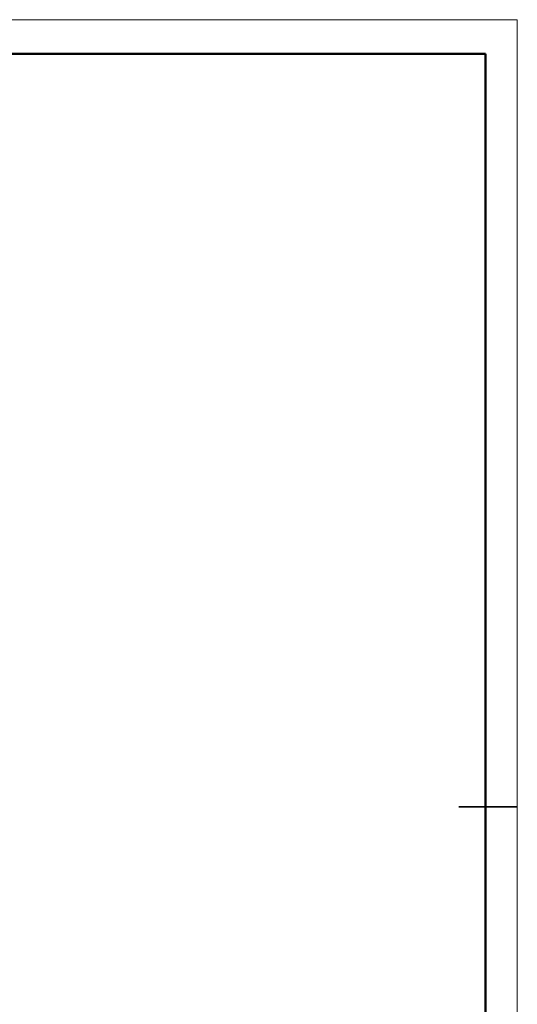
# Paper-space layout '图纸2' of a CAD drawing. Header units: millimetres. Extents: x 0 to 420, y 0 to 297.
# Tile 19 of 19: x 327 to 420, y 112 to 297. Entities that reach past the tile are written whole.
import ezdxf

# ---------------------------------------------------------------- set-up
doc = ezdxf.new("R2010")
doc.units = ezdxf.units.MM
doc.layers.get('0').update_dxf_attribs({"lineweight": 18})

psp = doc.layouts.new('图纸2')

# ---------------------------------------------------------------- linework, layer by layer
at = {"color": 7, "linetype": 'Continuous', "lineweight": 18}
for p, q in [((-0.0005116, 297.3965803), (419.992988, 297.3965803)), ((419.992988, 297.3965803), (419.992988, 0.3965803))]:
    psp.add_line(p, q, dxfattribs=at)
at = {"color": 7, "linetype": 'Continuous', "lineweight": 50}
for p in [(23.9959285, 290.9894456), (413.9959285, 5.9894456)]:
    psp.add_line(p, (413.9959285, 290.9894456), dxfattribs=at)
at = {"color": 7, "linetype": 'Continuous', "lineweight": 35}
psp.add_line((408.9959285, 149.4894456), (419.9959285, 149.4894456), dxfattribs=at)

doc.saveas('drawing.dxf')
